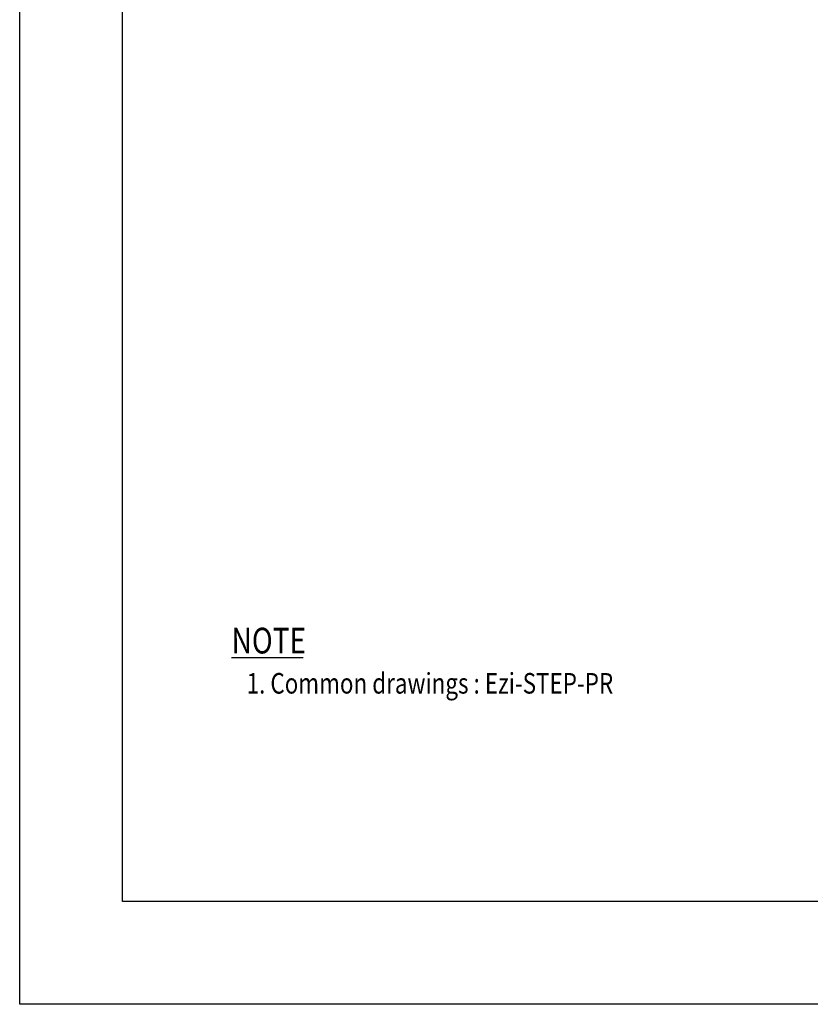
# Model space of a CAD drawing. Header units: millimetres. Extents: x 0 to 594, y 0 to 420.
# Tile 1 of 6: x 0 to 154, y 0 to 191. Entities that reach past the tile are written whole.
import ezdxf

# ---------------------------------------------------------------- set-up
doc = ezdxf.new("R2010")
doc.units = ezdxf.units.MM
doc.styles.add('H', font='txt')

msp = doc.modelspace()

# ---------------------------------------------------------------- linework, layer by layer
msp.add_line((41.1575, 67.4424), (55.1575, 67.4424))
at = {"color": 6}
msp.add_lwpolyline([(0, 420), (594, 420), (594, 0), (0, 0)], close=True, dxfattribs=at)
at = {"color": 4}
msp.add_lwpolyline([(20, 400), (574, 400), (574, 20), (20, 20)], close=True, dxfattribs=at)

# ---------------------------------------------------------------- texts
at = {"char_height": 5, "attachment_point": 1, "style": 'H'}
for s, width, insert in [('{\\fGulim|b0|i0|c129|p50;\\W0.8;NOTE}', 13.209034, (41.206, 73.2126)), ('{\\fGulim|b0|i0|c129|p50;\\H0.8x;\\W0.8;   1. Common drawings : Ezi-STEP-PR}', 87.896642, (41.206, 64.4126))]:
    msp.add_mtext_dynamic_manual_height_columns(s, width=width, gutter_width=12.5, heights=[0], dxfattribs=dict(at, insert=insert))

doc.saveas('drawing.dxf')
